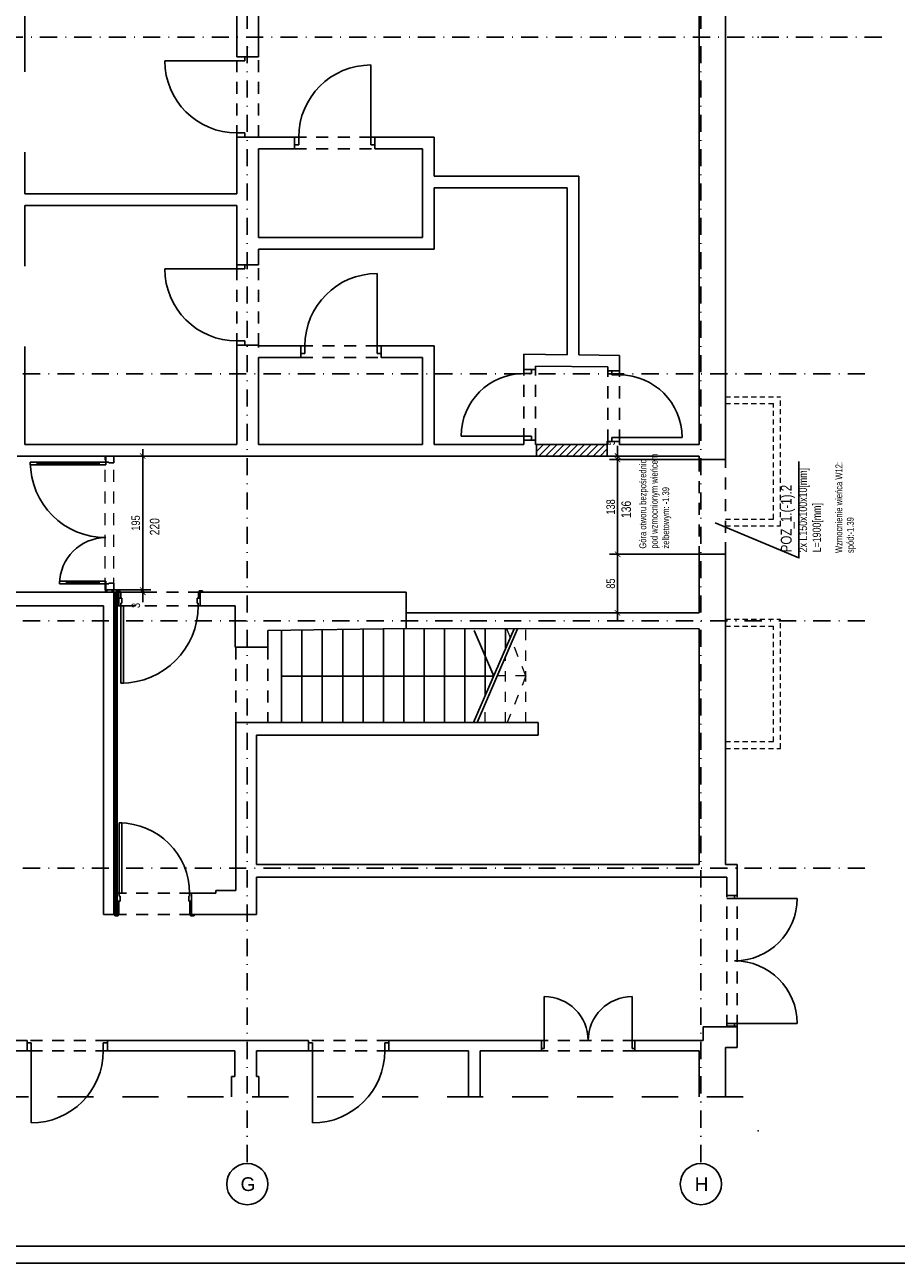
# Model space of a CAD drawing. Header units: metres. Extents: x 164 to 6782, y -994 to 2025.
# Tile 8 of 10: x 4686 to 5954, y -994 to 809. Entities that reach past the tile are written whole.
import ezdxf
from ezdxf.enums import TextEntityAlignment as Align

# ---------------------------------------------------------------- set-up
doc = ezdxf.new("R2010")
doc.units = ezdxf.units.M
doc.header["$LTSCALE"] = 50
doc.header["$MEASUREMENT"] = 0
for name, pattern in [('DASHDOTX2', [1, 0.5, -0.25, 0, -0.25]), ('DO', [1, 0.5, -0.24, 0.02, -0.24]), ('DP', [0.63, 0.35, -0.28]), ('HIDDEN', [0.6, 0.3, -0.3]), ('Przer. długie kreski', [0.25, 0.15, -0.1])]:
    doc.linetypes.add(name, pattern=pattern)
for name, color, linetype in [('A_osie', 5, 'Continuous'), ('A_ściany', 7, 'Continuous'), ('BZ_lpd', 1, 'DP'), ('BZ_osd', 1, 'DO'), ('BZ_ram', 2, 'Continuous'), ('BZ_txc', 1, 'Continuous'), ('BZ_txs', 2, 'Continuous'), ('BZ_wym', 1, 'Continuous'), ('k3_okna', 1, 'Continuous'), ('K3_projektowane nadproza', 150, 'DP'), ('k3_projektowane sciany', 2, 'DP'), ('k3_sciany istn', 1, 'DP')]:
    doc.layers.add(name, color=color, linetype=linetype)
doc.styles.add('BIKTC', font='bikromsw.shx', dxfattribs={"width": 0.8})
doc.styles.add('BIKTS', font='bikromsw.shx', dxfattribs={"width": 0.8})
doc.styles.add('BIKWYM', font='bikromsw.shx', dxfattribs={"width": 0.8})
doc.styles.add('GENERATED_STYLE_2', font='arial.ttf')
doc.dimstyles.new('BZ_KP_50', dxfattribs={"dimscale": 0.5, "dimtxt": 25, "dimasz": 16, "dimexe": 24, "dimexo": 0, "dimgap": 0, "dimtad": 0, "dimdec": 1, "dimrnd": 0.5, "dimzin": 9, "dimdsep": 46, "dimtxsty": 'BIKWYM', "dimblk": 'ARCHTICK', "dimblk1": 'ARCHTICK', "dimblk2": 'WYM-KP', "dimcen": 0, "dimdle": 20, "dimclrd": 256, "dimclre": 256, "dimclrt": 7, "dimadec": 0, "dimazin": 0, "dimtfac": 0.033333, "dimtdec": 1, "dimtmove": 0, "dimatfit": 3, "dimfxl": 1, "dimtvp": 0.8, "dimtfillclr": 256, "dimtolj": 1, "dimarcsym": 0})
pattern_1 = [(45, (-15383.2456, -4509.516), (-5.7024626, 5.7024626), []), (45, (-15377.543, -4509.516), (-5.7024626, 5.7024626), [4.0323, -2.0161])]
pattern_2 = [(45, (-15383.2456, -4509.516), (-4.9497475, 4.9497475), [])]

# ---------------------------------------------------------------- blocks, each defined once
blk = doc.blocks.new('_ArchTick')
at = {"color": 0, "linetype": 'ByBlock', "const_width": 0.15}
blk.add_lwpolyline([(-0.5, -0.5), (0.5, 0.5)], dxfattribs=at)
blk = doc.blocks.new('*D290')
at = {"layer": 'BZ_wym', "lineweight": -2}
for p, q in [((5667.4, 181.3), (5536.5, 181.3)), ((5548.5, 181.3), (5548.5, 196)), ((5548.5, 176.2), (5548.5, 181.3)), ((5667.4, 176.2), (5536.5, 176.2)), ((5548.5, 176.2), (5548.5, 168.2))]:
    blk.add_line(p, q, dxfattribs=at)
at = {"layer": 'DEFPOINTS', "color": 0}
for p in [(5548.5, 181.3), (5667.4, 181.3), (5667.4, 176.2)]:
    blk.add_point(p, dxfattribs=at)
at = {"layer": 'BZ_wym', "lineweight": -2, "xscale": 8, "yscale": 8, "zscale": 8}
for p, rotation in [((5548.5, 181.3), 270), ((5548.5, 176.2), 90)]:
    blk.add_blockref('_ArchTick', p, dxfattribs=dict(at, rotation=rotation))
at = {"layer": 'BZ_wym', "color": 7, "insert": (5538.5, 200.7), "char_height": 12.5, "attachment_point": 5, "rotation": 90, "style": 'BIKWYM'}
blk.add_mtext('\\A1;5', dxfattribs=at)
blk = doc.blocks.new('WYM-KP')
blk.add_hatch(color=256).paths.add_polyline_path([(-3, 0, 1), (3, 0, 1)])
blk.add_circle((0, 0), 3)
blk = doc.blocks.new('*D291')
at = {"layer": 'BZ_wym', "lineweight": -2}
for p, q in [((5548.5, 186.2), (5548.5, 28.2)), ((5667.4, 176.2), (5536.5, 176.2)), ((5667.4, 38.2), (5536.5, 38.2))]:
    blk.add_line(p, q, dxfattribs=at)
at = {"layer": 'DEFPOINTS', "color": 0}
for p in [(5667.4, 176.2), (5548.5, 38.2), (5667.4, 38.2)]:
    blk.add_point(p, dxfattribs=at)
at = {"layer": 'BZ_wym', "lineweight": -2, "xscale": 8, "yscale": 8, "zscale": 8}
for p, rotation in [((5548.5, 176.2), 90), ((5548.5, 38.2), 270)]:
    blk.add_blockref('_ArchTick', p, dxfattribs=dict(at, rotation=rotation))
at = {"layer": 'BZ_wym', "color": 7, "insert": (5538.5, 107.2), "char_height": 12.5, "attachment_point": 5, "rotation": 90, "style": 'BIKWYM'}
blk.add_mtext('\\A1;138', dxfattribs=at)
blk = doc.blocks.new('*D292')
at = {"layer": 'BZ_wym', "lineweight": -2}
for p, q in [((5667.4, 38.2), (5536.5, 38.2)), ((5548.5, 48.2), (5548.5, -57)), ((5667.4, -47), (5536.5, -47))]:
    blk.add_line(p, q, dxfattribs=at)
at = {"layer": 'DEFPOINTS', "color": 0}
for p in [(5667.4, 38.2), (5548.5, -47), (5667.4, -47)]:
    blk.add_point(p, dxfattribs=at)
at = {"layer": 'BZ_wym', "lineweight": -2, "xscale": 8, "yscale": 8, "zscale": 8}
for p, rotation in [((5548.5, 38.2), 90), ((5548.5, -47), 270)]:
    blk.add_blockref('_ArchTick', p, dxfattribs=dict(at, rotation=rotation))
at = {"layer": 'BZ_wym', "color": 7, "insert": (5538.5, -4.4), "char_height": 12.5, "attachment_point": 5, "rotation": 90, "style": 'BIKWYM'}
blk.add_mtext('\\A1;85', dxfattribs=at)
blk = doc.blocks.new('*D293')
at = {"layer": 'BZ_wym', "lineweight": -2}
for p, q in [((4815.5, -13.7), (4869.5, -13.7)), ((4815.5, -17), (4869.5, -17)), ((4857.5, -13.7), (4857.5, -5.7)), ((4857.5, -13.7), (4857.5, -17)), ((4857.5, -17), (4857.5, -31.6))]:
    blk.add_line(p, q, dxfattribs=at)
at = {"layer": 'DEFPOINTS', "color": 0}
for p in [(4815.5, -13.7), (4815.5, -17), (4857.5, -17)]:
    blk.add_point(p, dxfattribs=at)
at = {"layer": 'BZ_wym', "lineweight": -2, "xscale": 8, "yscale": 8, "zscale": 8}
for p, rotation in [((4857.5, -13.7), 270), ((4857.5, -17), 90)]:
    blk.add_blockref('_ArchTick', p, dxfattribs=dict(at, rotation=rotation))
at = {"layer": 'BZ_wym', "color": 7, "insert": (4847.5, -36.3), "char_height": 12.5, "attachment_point": 5, "rotation": 90, "style": 'BIKWYM'}
blk.add_mtext('\\A1;3', dxfattribs=at)
blk = doc.blocks.new('*D294')
at = {"layer": 'BZ_wym', "lineweight": -2}
for p, q in [((4815.5, 181.3), (4869.5, 181.3)), ((4857.5, -23.7), (4857.5, 191.3)), ((4815.5, -13.7), (4869.5, -13.7))]:
    blk.add_line(p, q, dxfattribs=at)
at = {"layer": 'DEFPOINTS', "color": 0}
for p in [(4815.5, 181.3), (4857.5, 181.3), (4815.5, -13.7)]:
    blk.add_point(p, dxfattribs=at)
at = {"layer": 'BZ_wym', "lineweight": -2, "xscale": 8, "yscale": 8, "zscale": 8}
for p, rotation in [((4857.5, 181.3), 90), ((4857.5, -13.7), 270)]:
    blk.add_blockref('_ArchTick', p, dxfattribs=dict(at, rotation=rotation))
at = {"layer": 'BZ_wym', "color": 7, "insert": (4847.5, 83.8), "char_height": 12.5, "attachment_point": 5, "rotation": 90, "style": 'BIKWYM'}
blk.add_mtext('\\A1;195', dxfattribs=at)

msp = doc.modelspace()

# ---------------------------------------------------------------- hatches: boundary and pattern name
at = {"layer": 'k3_projektowane sciany', "linetype": 'Continuous'}
h = msp.add_hatch(dxfattribs=at)
h.set_pattern_fill('BLOCZKI_CERAMICZNE', color=256, scale=100, style=0, pattern_type=2)
h.set_pattern_definition(pattern_2)
h.paths.add_polyline_path([(5430.4, 181.3), (5533.4, 181.3), (5533.4, 198.3), (5430.4, 198.3)])
at = {"layer": 'k3_projektowane sciany', "linetype": 'Continuous', "lineweight": 5}
h = msp.add_hatch(dxfattribs=at)
h.set_pattern_fill('FP_65', color=256, scale=100, style=0, pattern_type=2)
h.set_pattern_definition(pattern_1)
h.paths.add_polyline_path([(4803, -17), (4804.3, -17), (4804.3, -13.7), (4804, -13.7), (4803, -13.7)])
h = msp.add_hatch(dxfattribs=at)
h.set_pattern_fill('FP_65', color=256, scale=100, style=0, pattern_type=2)
h.set_pattern_definition(pattern_1)
h.paths.add_polyline_path([(4804.3, -17), (4805.5, -17), (4805.5, -13.7), (4804.3, -13.7)])
h = msp.add_hatch(dxfattribs=at)
h.set_pattern_fill('FP_65', color=256, scale=100, style=0, pattern_type=2)
h.set_pattern_definition(pattern_1)
h.paths.add_polyline_path([(4813, -17), (4814.3, -17), (4814.3, -13.7), (4813, -13.7)])
h = msp.add_hatch(dxfattribs=at)
h.set_pattern_fill('FP_65', color=256, scale=100, style=0, pattern_type=2)
h.set_pattern_definition(pattern_1)
h.paths.add_polyline_path([(4814.3, -17), (4815.5, -17), (4815.5, -13.7), (4814.3, -13.7)])
at = {"layer": 'k3_sciany istn', "linetype": 'Continuous', "lineweight": 13}
h = msp.add_hatch(dxfattribs=at)
h.set_pattern_fill('FP_65', color=1, scale=100, style=0, pattern_type=2)
h.set_pattern_definition(pattern_1)
h.paths.add_polyline_path([(4815.5, -17), (4815.5, -486.3), (4818, -486.3), (4818, -17)])
at = {"layer": 'k3_sciany istn', "linetype": 'Continuous'}
h = msp.add_hatch(dxfattribs=at)
h.set_pattern_fill('FP_65', color=256, scale=100, style=0, pattern_type=2)
h.set_pattern_definition(pattern_1)
h.paths.add_polyline_path([(4820.5, -486.3), (4820.5, -17), (4818, -17), (4818, -486.3)])
h = msp.add_hatch(dxfattribs=at)
h.set_pattern_fill('BLOCZKI_CERAMICZNE', color=256, scale=100, style=0, pattern_type=2)
h.set_pattern_definition(pattern_2)
h.paths.add_polyline_path([(4820.5, -37), (4823, -37), (4823, -17), (4820.5, -17)])

# ---------------------------------------------------------------- linework, layer by layer
at = {"layer": 'A_osie', "color": 18, "linetype": 'DASHDOTX2', "lineweight": 5}
for p in [(5752.9, 791.2), (5752.9, 791.2), (5752.9, -58.8), (5752.9, -58.8), (5752.9, -801.1), (5752.9, -801.1)]:
    msp.add_point(p, dxfattribs=at)
at = {"layer": 'A_ściany', "color": 1, "linetype": 'Przer. długie kreski', "lineweight": 13}
for p, q in [((5705.4, 267.6), (5785.4, 267.6)), ((5705.4, 257.6), (5775.4, 257.6)), ((5775.4, 89.6), (5775.4, 257.6)), ((5785.4, 79.6), (5785.4, 267.6)), ((5705.4, 89.6), (5775.4, 89.6)), ((5705.4, 79.6), (5785.4, 79.6)), ((5705.4, -56.4), (5785.4, -56.4)), ((5705.4, -66.4), (5775.4, -66.4)), ((5775.4, -234.4), (5775.4, -66.4)), ((5785.4, -244.4), (5785.4, -56.4)), ((5705.4, -234.4), (5775.4, -234.4)), ((5705.4, -244.4), (5785.4, -244.4))]:
    msp.add_line(p, q, dxfattribs=at)
at = {"layer": 'BZ_lpd', "ltscale": 3}
msp.add_line((953.5, -751.7), (5746.9, -751.7), dxfattribs=at)
at = {"layer": 'BZ_osd'}
for p, q in [((5009.7, 978.3), (5009.7, -848.8)), ((5669.7, 978.3), (5669.7, -848.8)), ((5933, 791.2), (864.2, 791.2)), ((5908.3, 301.2), (864.2, 301.2)), ((5908.3, -58.8), (864.2, -58.8)), ((5908.3, -418.8), (864.2, -418.8))]:
    msp.add_line(p, q, dxfattribs=at)
at = {"layer": 'BZ_osd', "color": 7, "linetype": 'Continuous'}
for centre in [(5009.7, -878.8), (5669.7, -878.8)]:
    msp.add_circle(centre, 30, dxfattribs=at)
at = {"layer": 'BZ_ram', "color": 1}
msp.add_lwpolyline([(531.5, -994), (531.5, 1976), (6781.5, 1976), (6781.5, -994)], close=True, dxfattribs=at)
at = {"layer": 'BZ_ram'}
msp.add_lwpolyline([(681.5, -969), (681.5, 1951), (6756.5, 1951), (6756.5, -969)], close=True, dxfattribs=at)
at = {"layer": 'BZ_wym'}
msp.add_lwpolyline([(5812.3, 173.3), (5812.3, 33), (5690.7, 84)], dxfattribs=at)
at = {"layer": 'k3_okna', "linetype": 'Continuous', "lineweight": 5}
msp.add_point((5669.7, 775.8), dxfattribs=at)
msp.add_point((5669.7, 775.8), dxfattribs=at)
at = {"layer": 'K3_projektowane nadproza', "linetype": 'DP'}
msp.add_lwpolyline([(5705.4, 176.2), (5667.4, 176.2), (5667.4, 38.2), (5705.4, 38.2)], close=True, dxfattribs=at)
at = {"layer": 'k3_projektowane sciany', "linetype": 'DP', "lineweight": 5}
for p, q in [((4803, -13.7), (4803, 181.3)), ((4815.5, -13.7), (4815.5, 181.3))]:
    msp.add_line(p, q, dxfattribs=at)
at = {"layer": 'k3_projektowane sciany', "color": 252, "linetype": 'Continuous'}
for p, q in [((4804, 181.3), (4804, 172.5)), ((4815.5, 171.3), (4815.5, 181.3)), ((4694, 172.5), (4704, 172.5)), ((4694, 168.5), (4694, 172.5)), ((4704, 168.5), (4694, 168.5)), ((4704, 170.5), (4704, 172.5)), ((4704, 172.5), (4794, 172.5)), ((4704, 172.5), (4704, 168.5)), ((4794, 170.5), (4704, 170.5)), ((4704, 168.5), (4704, 170.5)), ((4704, 170.5), (4794, 170.5)), ((4704, 170.5), (4794, 170.5)), ((4794, 168.5), (4704, 168.5)), ((4794, 172.5), (4794, 170.5)), ((4794, 168.5), (4794, 172.5)), ((4794, 172.5), (4804, 172.5)), ((4794, 170.5), (4794, 168.5)), ((4804, 168.5), (4794, 168.5)), ((4804, 172.5), (4808, 172.5)), ((4804, 172.5), (4804, 168.5)), ((4808, 172.5), (4808, 171.3)), ((4808, 171.3), (4815.5, 171.3)), ((4746.6, -0.9), (4736.6, -0.9)), ((4736.6, -0.9), (4736.6, -4.9)), ((4736.6, -4.9), (4746.6, -4.9)), ((4794, -0.9), (4746.6, -0.9)), ((4746.6, -0.9), (4746.6, -2.9)), ((4746.6, -4.9), (4746.6, -0.9)), ((4794, -2.9), (4746.6, -2.9)), ((4746.6, -2.9), (4746.6, -4.9)), ((4746.6, -2.9), (4794, -2.9)), ((4746.6, -2.9), (4794, -2.9)), ((4746.6, -4.9), (4794, -4.9)), ((4794, -2.9), (4794, -0.9)), ((4804, -0.9), (4794, -0.9)), ((4794, -0.9), (4794, -4.9)), ((4794, -4.9), (4794, -2.9)), ((4794, -4.9), (4804, -4.9)), ((4804, -4.9), (4804, -0.9)), ((4808, -4.9), (4804, -4.9)), ((4804, -4.9), (4804, -13.7)), ((4804.3, -13.7), (4804, -13.7)), ((4804.3, -13.7), (4804, -13.7)), ((4805.5, -13.7), (4804.3, -13.7)), ((4805.5, -13.7), (4804.3, -13.7)), ((4813, -13.7), (4805.5, -13.7)), ((4815.5, -3.7), (4808, -3.7)), ((4808, -3.7), (4808, -4.9)), ((4814.3, -13.7), (4813, -13.7)), ((4814.3, -13.7), (4813, -13.7)), ((4815.5, -13.7), (4814.3, -13.7)), ((4815.5, -13.7), (4814.3, -13.7)), ((4815.5, -13.7), (4815.5, -3.7))]:
    msp.add_line(p, q, dxfattribs=at)
at = {"layer": 'k3_projektowane sciany', "linetype": 'Continuous', "lineweight": 5}
for p, q in [((4804, -13.7), (4803, -13.7)), ((4804.3, -13.7), (4804.3, -17)), ((4805.5, -13.7), (4805.5, -17)), ((4813, -13.7), (4805.5, -13.7)), ((4813, -17), (4813, -13.7)), ((4814.3, -17), (4814.3, -13.7))]:
    msp.add_line(p, q, dxfattribs=at)
at = {"layer": 'k3_projektowane sciany', "linetype": 'Continuous', "flags": 128}
for points in [[(5533.4, 198.3), (5430.4, 198.3)], [(5430.4, 181.3), (5533.4, 181.3)]]:
    msp.add_lwpolyline(points, dxfattribs=at)
at = {"layer": 'k3_projektowane sciany', "linetype": 'Continuous', "lineweight": 5, "flags": 128}
for points in [[(4803, -13.7), (4803, -17)], [(4804.3, -17), (4803, -17)], [(4805.5, -17), (4804.3, -17)], [(4813, -17), (4805.5, -17)], [(4814.3, -17), (4813, -17)], [(4815.5, -17), (4814.3, -17)], [(4815.5, -17), (4815.5, -13.7)]]:
    msp.add_lwpolyline(points, dxfattribs=at)
at = {"layer": 'k3_projektowane sciany', "color": 252, "linetype": 'Continuous'}
for centre, radius, start, end in [((4804, 172.5), 110, 180, 270), ((4804, -4.9), 67.4, 90, 180)]:
    msp.add_arc(centre, radius, start, end, dxfattribs=at)
at = {"layer": 'k3_sciany istn', "linetype": 'Continuous'}
for p, q in [((4994.7, 762.7), (4994.7, 767.4)), ((4994.7, 762.7), (4994.7, 767.4)), ((4994.7, 762.7), (5006.2, 762.7)), ((5006.2, 762.7), (4994.7, 762.7)), ((4994.7, 762.7), (5006.2, 762.7)), ((5006.2, 762.7), (5026.1, 762.7)), ((5006.2, 756.7), (5006.2, 762.7)), ((5006.2, 762.7), (5026.1, 762.7)), ((5026.1, 762.7), (5026.1, 766.4)), ((5026.1, 762.7), (5026.1, 766.4)), ((4994.7, 756.7), (4889.7, 756.7)), ((4994.7, 756.7), (5006.2, 756.7)), ((5189.5, 645.7), (5189.5, 750.7)), ((5006.2, 651.7), (4994.7, 651.7)), ((4994.7, 651.7), (4994.7, 645.7)), ((5006.2, 645.7), (5006.2, 651.7)), ((4994.7, 645.7), (4994.7, 641)), ((4994.7, 645.7), (5006.2, 645.7)), ((4994.7, 645.7), (5006.2, 645.7)), ((4994.7, 645.7), (5006.2, 645.7)), ((4994.7, 645.7), (4994.7, 641)), ((5006.2, 645.7), (5026.1, 645.7)), ((5006.2, 645.7), (5026.1, 645.7)), ((5078.5, 645.7), (5073.8, 645.7)), ((5078.5, 645.7), (5073.8, 645.7)), ((5078.5, 645.7), (5078.5, 634.2)), ((5084.5, 645.7), (5078.5, 645.7)), ((5078.5, 645.7), (5078.5, 634.2)), ((5078.5, 645.7), (5078.5, 634.2)), ((5078.5, 634.2), (5078.5, 628.7)), ((5078.5, 634.2), (5084.5, 634.2)), ((5078.5, 634.2), (5078.5, 628.7)), ((5084.5, 634.2), (5084.5, 645.7)), ((5195.5, 645.7), (5189.5, 645.7)), ((5189.5, 645.7), (5189.5, 634.2)), ((5189.5, 634.2), (5195.5, 634.2)), ((5195.5, 645.7), (5200.2, 645.7)), ((5195.5, 645.7), (5195.5, 634.2)), ((5195.5, 634.2), (5195.5, 645.7)), ((5195.5, 645.7), (5195.5, 634.2)), ((5195.5, 645.7), (5200.2, 645.7)), ((5195.5, 634.2), (5195.5, 628.7)), ((5195.5, 634.2), (5195.5, 628.7)), ((5078.5, 628.7), (5074.8, 628.7)), ((5078.5, 628.7), (5074.8, 628.7)), ((5195.5, 628.7), (5199.2, 628.7)), ((5195.5, 628.7), (5199.2, 628.7)), ((4994.7, 453.8), (4889.7, 453.8)), ((4994.7, 459.8), (4994.7, 464.5)), ((4994.7, 459.8), (4994.7, 464.5)), ((4994.7, 459.8), (5006.2, 459.8)), ((4994.7, 459.8), (4994.7, 453.8)), ((5006.2, 459.8), (4994.7, 459.8)), ((4994.7, 459.8), (5006.2, 459.8)), ((4994.7, 453.8), (5006.2, 453.8)), ((5006.2, 459.8), (5026.1, 459.8)), ((5006.2, 453.8), (5006.2, 459.8)), ((5006.2, 459.8), (5026.1, 459.8)), ((5026.1, 459.8), (5026.1, 463.5)), ((5026.1, 459.8), (5026.1, 463.5)), ((5198.5, 341.9), (5198.5, 446.9)), ((5006.2, 348.8), (4994.7, 348.8)), ((4994.7, 348.8), (4994.7, 342.8)), ((4994.7, 342.8), (4994.7, 338.1)), ((4994.7, 342.8), (5006.2, 342.8)), ((4994.7, 342.8), (5006.2, 342.8)), ((4994.7, 342.8), (5006.2, 342.8)), ((4994.7, 342.8), (4994.7, 338.1)), ((5006.2, 342.8), (5006.2, 348.8)), ((5006.2, 342.8), (5026.1, 342.8)), ((5006.2, 342.8), (5026.1, 342.8)), ((5026.1, 342.8), (5026.1, 339.1)), ((5026.1, 342.8), (5026.1, 339.1)), ((5087.5, 341.9), (5082.8, 341.9)), ((5087.5, 341.9), (5082.8, 341.9)), ((5087.5, 324.9), (5083.8, 324.9)), ((5087.5, 324.9), (5083.8, 324.9)), ((5087.5, 341.9), (5087.5, 330.4)), ((5093.5, 341.9), (5087.5, 341.9)), ((5087.5, 341.9), (5087.5, 330.4)), ((5087.5, 341.9), (5087.5, 330.4)), ((5087.5, 330.4), (5087.5, 324.9)), ((5087.5, 330.4), (5093.5, 330.4)), ((5087.5, 330.4), (5087.5, 324.9)), ((5093.5, 330.4), (5093.5, 341.9)), ((5204.5, 341.9), (5198.5, 341.9)), ((5198.5, 341.9), (5198.5, 330.4)), ((5198.5, 330.4), (5204.5, 330.4)), ((5204.5, 341.9), (5209.2, 341.9)), ((5204.5, 341.9), (5204.5, 330.4)), ((5204.5, 330.4), (5204.5, 341.9)), ((5204.5, 341.9), (5204.5, 330.4)), ((5204.5, 341.9), (5209.2, 341.9)), ((5204.5, 330.4), (5204.5, 324.9)), ((5204.5, 330.4), (5204.5, 324.9)), ((5204.5, 324.9), (5208.2, 324.9)), ((5204.5, 324.9), (5208.2, 324.9)), ((5411.9, 307.3), (5411.9, 312)), ((5411.9, 307.3), (5411.9, 312)), ((5411.9, 307.3), (5423.4, 307.3)), ((5411.9, 301.3), (5411.9, 307.3)), ((5411.9, 307.3), (5423.4, 307.3)), ((5411.9, 307.3), (5423.4, 307.3)), ((5423.4, 307.3), (5428.9, 307.3)), ((5423.4, 307.3), (5423.4, 301.3)), ((5423.4, 307.3), (5428.9, 307.3)), ((5428.9, 307.3), (5428.9, 311)), ((5428.9, 307.3), (5428.9, 311)), ((5534.4, 305.3), (5534.4, 309)), ((5534.4, 305.3), (5534.4, 309)), ((5551.4, 305.3), (5551.4, 310)), ((5551.4, 305.3), (5551.4, 310)), ((5423.4, 301.3), (5411.9, 301.3)), ((5539.9, 305.3), (5534.4, 305.3)), ((5539.9, 305.3), (5534.4, 305.3)), ((5551.4, 305.3), (5539.9, 305.3)), ((5539.9, 305.3), (5539.9, 299.3)), ((5551.4, 305.3), (5539.9, 305.3)), ((5551.4, 305.3), (5539.9, 305.3)), ((5539.9, 299.3), (5551.4, 299.3)), ((5551.4, 299.3), (5551.4, 305.3)), ((5411.9, 210.3), (5320.9, 210.3)), ((5411.9, 204.3), (5411.9, 210.3)), ((5411.9, 210.3), (5423.4, 210.3)), ((5411.9, 204.3), (5411.9, 199.6)), ((5411.9, 204.3), (5423.4, 204.3)), ((5423.4, 204.3), (5411.9, 204.3)), ((5411.9, 204.3), (5423.4, 204.3)), ((5411.9, 204.3), (5411.9, 199.6)), ((5423.4, 210.3), (5423.4, 204.3)), ((5423.4, 204.3), (5428.9, 204.3)), ((5423.4, 204.3), (5428.9, 204.3)), ((5428.9, 204.3), (5428.9, 200.6)), ((5428.9, 204.3), (5428.9, 200.6)), ((5534.4, 202.3), (5534.4, 198.6)), ((5539.9, 202.3), (5534.4, 202.3)), ((5539.9, 202.3), (5534.4, 202.3)), ((5534.4, 202.3), (5534.4, 198.6)), ((5551.4, 208.3), (5539.9, 208.3)), ((5539.9, 208.3), (5539.9, 202.3)), ((5551.4, 202.3), (5539.9, 202.3)), ((5539.9, 202.3), (5551.4, 202.3)), ((5551.4, 202.3), (5539.9, 202.3)), ((5551.4, 202.3), (5551.4, 208.3)), ((5551.4, 208.3), (5642.4, 208.3)), ((5551.4, 202.3), (5551.4, 197.6)), ((5551.4, 202.3), (5551.4, 197.6)), ((5430.4, 198.3), (5430.4, 181.3)), ((5533.4, 198.3), (5533.4, 181.3)), ((5667.4, 176.2), (5705.4, 176.2)), ((5667.4, 38.2), (5705.4, 38.2)), ((5705.4, -413.3), (5705.4, 38.2)), ((4819.3, -17), (4819.3, -15.1)), ((4819.3, -15.1), (4824.3, -15.1)), ((4823, -17), (4819.3, -17)), ((4824.3, -17), (4819.3, -17)), ((4823, -17), (4819.3, -17)), ((4823, -25.5), (4823, -17)), ((4823, -25.5), (4823, -17)), ((4823, -17), (4825.5, -17)), ((4823, -25.5), (4823, -17)), ((4824.3, -15.1), (4824.3, -17)), ((4825.5, -17), (4825.5, -25.5)), ((4938.5, -25.5), (4938.5, -17)), ((4938.5, -17), (4941, -17)), ((4939.7, -15.1), (4944.7, -15.1)), ((4939.7, -17), (4939.7, -15.1)), ((4944.7, -17), (4939.7, -17)), ((4941, -17), (4944.7, -17)), ((4941, -25.5), (4941, -17)), ((4941, -17), (4941, -25.5)), ((4941, -25.5), (4941, -17)), ((4941, -17), (4944.7, -17)), ((4944.7, -15.1), (4944.7, -17)), ((4823, -37), (4823, -25.5)), ((4825.5, -25.5), (4823, -25.5)), ((4823, -25.5), (4823, -37)), ((4827, -25.5), (4823, -25.5)), ((4823, -37), (4823, -25.5)), ((4825.8, -37), (4825.8, -33)), ((4825.8, -33), (4827, -33)), ((4827, -33), (4827, -25.5)), ((4937, -25.5), (4937, -33)), ((4941, -25.5), (4937, -25.5)), ((4937, -33), (4938.2, -33)), ((4938.2, -33), (4938.2, -37)), ((4941, -25.5), (4938.5, -25.5)), ((4941, -37), (4941, -25.5)), ((4941, -37), (4941, -25.5)), ((4941, -37), (4941, -25.5)), ((4823, -37), (4825.8, -37)), ((4825.8, -149.4), (4825.8, -37)), ((4825.8, -37), (4829.8, -37)), ((4829.8, -37), (4829.8, -149.4)), ((4938.2, -37), (4941, -37)), ((5089.2, -206.8), (5089.2, -71.9)), ((5118.8, -206.8), (5118.8, -71.5)), ((5148.5, -206.8), (5148.5, -71.1)), ((5178.1, -206.8), (5178.1, -70.7)), ((5207.7, -206.8), (5207.7, -70.4)), ((5237.3, -206.8), (5237.3, -70)), ((5266.9, -206.8), (5266.9, -70)), ((5296.5, -206.8), (5296.5, -70)), ((5326.2, -206.8), (5326.2, -70.1)), ((5339, -206.8), (5397.9, -70.1)), ((5344, -206.8), (5402.9, -70.1)), ((5355.8, -167.8), (5355.8, -70.1)), ((5385.4, -99.1), (5385.4, -70.1)), ((5059.6, -206.8), (5059.6, -72.2)), ((5368.2, -139), (5339.6, -72.6)), ((5059.6, -139), (5368.2, -139)), ((4829.8, -149.4), (4825.8, -149.4)), ((4823.3, -352.9), (4823.3, -455.3)), ((4827.3, -352.9), (4823.3, -352.9)), ((4827.3, -455.3), (4827.3, -352.9)), ((5722.3, -458.7), (5722.3, -413.3)), ((5023.1, -431.7), (5707.3, -431.7)), ((4820.5, -455.3), (4820.5, -466.8)), ((4820.5, -466.8), (4820.5, -455.3)), ((4820.5, -455.3), (4823.3, -455.3)), ((4820.5, -455.3), (4820.5, -466.8)), ((4820.5, -466.8), (4820.5, -486.3)), ((4820.5, -466.8), (4820.5, -486.3)), ((4823, -466.8), (4820.5, -466.8)), ((4824.5, -466.8), (4820.5, -466.8)), ((4820.5, -466.8), (4820.5, -486.3)), ((4823, -486.3), (4823, -466.8)), ((4823.3, -455.3), (4823.3, -459.3)), ((4823.3, -455.3), (4827.3, -455.3)), ((4823.3, -459.3), (4824.5, -459.3)), ((4824.5, -459.3), (4824.5, -466.8)), ((4924.5, -466.8), (4924.5, -459.3)), ((4924.5, -459.3), (4925.7, -459.3)), ((4928.5, -466.8), (4924.5, -466.8)), ((4925.7, -459.3), (4925.7, -455.3)), ((4925.7, -455.3), (4928.5, -455.3)), ((4926, -466.8), (4926, -486.3)), ((4928.5, -466.8), (4926, -466.8)), ((4928.5, -455.3), (4928.5, -466.8)), ((4928.5, -455.3), (4928.5, -466.8)), ((4928.5, -455.3), (4928.5, -466.8)), ((4928.5, -466.8), (4928.5, -486.3)), ((4928.5, -486.3), (4928.5, -466.8)), ((4928.5, -466.8), (4928.5, -486.3)), ((5707.3, -458.7), (5707.3, -455)), ((5707.3, -458.7), (5707.3, -455)), ((5707.3, -458.7), (5718.8, -458.7)), ((5718.8, -458.7), (5707.3, -458.7)), ((5707.3, -458.7), (5718.8, -458.7)), ((5707.3, -462.7), (5718.8, -462.7)), ((5718.8, -458.7), (5722.3, -458.7)), ((5718.8, -462.7), (5718.8, -458.7)), ((5718.8, -458.7), (5722.3, -458.7)), ((5718.8, -462.7), (5809.8, -462.7)), ((5722.3, -458.7), (5722.3, -455)), ((5722.3, -458.7), (5722.3, -455)), ((4820.5, -486.3), (4816.8, -486.3)), ((4821.8, -486.3), (4816.8, -486.3)), ((4816.8, -486.3), (4816.8, -488.2)), ((4820.5, -486.3), (4816.8, -486.3)), ((4820.5, -486.3), (4823, -486.3)), ((4821.8, -488.2), (4821.8, -486.3)), ((4926, -486.3), (4928.5, -486.3)), ((4932.2, -486.3), (4927.2, -486.3)), ((4927.2, -486.3), (4927.2, -488.2)), ((4928.5, -486.3), (4932.2, -486.3)), ((4928.5, -486.3), (4932.2, -486.3)), ((4932.2, -488.2), (4932.2, -486.3)), ((4816.8, -488.2), (4821.8, -488.2)), ((4927.2, -488.2), (4932.2, -488.2)), ((5441.7, -669.7), (5441.7, -605.7)), ((5569.7, -669.7), (5569.7, -605.7)), ((5718.8, -644.7), (5707.3, -644.7)), ((5707.3, -644.7), (5707.3, -648.7)), ((5707.3, -648.7), (5707.3, -649.8)), ((5707.3, -648.7), (5718.8, -648.7)), ((5707.3, -648.7), (5718.8, -648.7)), ((5707.3, -648.7), (5718.8, -648.7)), ((5707.3, -648.7), (5707.3, -649.8)), ((5718.8, -648.7), (5718.8, -644.7)), ((5718.8, -644.7), (5809.8, -644.7)), ((5718.8, -648.7), (5722.3, -648.7)), ((5718.8, -648.7), (5722.3, -648.7)), ((4689.2, -669.7), (3418.7, -669.7)), ((4689.2, -684.7), (4684.5, -684.7)), ((4689.2, -684.7), (4684.5, -684.7)), ((4689.2, -669.7), (4685.5, -669.7)), ((4689.2, -669.7), (4685.5, -669.7)), ((4689.2, -673.2), (4689.2, -669.7)), ((4689.2, -673.2), (4689.2, -669.7)), ((4689.2, -684.7), (4689.2, -673.2)), ((4695.2, -673.2), (4689.2, -673.2)), ((4689.2, -673.2), (4689.2, -684.7)), ((4689.2, -684.7), (4689.2, -673.2)), ((4689.2, -684.7), (4695.2, -684.7)), ((4695.2, -684.7), (4695.2, -673.2)), ((4695.2, -684.7), (4695.2, -789.7)), ((4806.2, -673.2), (4800.2, -673.2)), ((4800.2, -673.2), (4800.2, -684.7)), ((4800.2, -684.7), (4806.2, -684.7)), ((4806.2, -669.7), (4809.9, -669.7)), ((4806.2, -673.2), (4806.2, -669.7)), ((4806.2, -673.2), (4806.2, -669.7)), ((4806.2, -669.7), (4809.9, -669.7)), ((4806.2, -684.7), (4806.2, -673.2)), ((4806.2, -684.7), (4806.2, -673.2)), ((4806.2, -684.7), (4806.2, -673.2)), ((4806.2, -684.7), (4810.9, -684.7)), ((4806.2, -684.7), (4810.9, -684.7)), ((5098.7, -684.7), (5094, -684.7)), ((5098.7, -684.7), (5094, -684.7)), ((5098.7, -669.7), (5095, -669.7)), ((5098.7, -669.7), (5095, -669.7)), ((5098.7, -673.2), (5098.7, -669.7)), ((5098.7, -673.2), (5098.7, -669.7)), ((5098.7, -684.7), (5098.7, -673.2)), ((5104.7, -673.2), (5098.7, -673.2)), ((5098.7, -673.2), (5098.7, -684.7)), ((5098.7, -684.7), (5098.7, -673.2)), ((5098.7, -684.7), (5104.7, -684.7)), ((5104.7, -684.7), (5104.7, -673.2)), ((5104.7, -684.7), (5104.7, -789.7)), ((5215.7, -673.2), (5209.7, -673.2)), ((5209.7, -673.2), (5209.7, -684.7)), ((5209.7, -684.7), (5215.7, -684.7)), ((5215.7, -669.7), (5219.4, -669.7)), ((5215.7, -673.2), (5215.7, -669.7)), ((5215.7, -673.2), (5215.7, -669.7)), ((5215.7, -669.7), (5219.4, -669.7)), ((5215.7, -684.7), (5215.7, -673.2)), ((5215.7, -684.7), (5215.7, -673.2)), ((5215.7, -684.7), (5215.7, -673.2)), ((5215.7, -684.7), (5220.4, -684.7)), ((5215.7, -684.7), (5220.4, -684.7)), ((5437.7, -669.7), (5434, -669.7)), ((5437.7, -669.7), (5434, -669.7)), ((5437.7, -684.7), (5434, -684.7)), ((5437.7, -684.7), (5434, -684.7)), ((5437.7, -669.7), (5437.7, -681.2)), ((5437.7, -669.7), (5441.7, -669.7)), ((5437.7, -681.2), (5437.7, -669.7)), ((5437.7, -669.7), (5437.7, -681.2)), ((5437.7, -681.2), (5437.7, -684.7)), ((5441.7, -681.2), (5437.7, -681.2)), ((5437.7, -681.2), (5437.7, -684.7)), ((5441.7, -669.7), (5441.7, -681.2)), ((5569.7, -681.2), (5569.7, -669.7)), ((5569.7, -669.7), (5573.7, -669.7)), ((5573.7, -681.2), (5569.7, -681.2)), ((5573.7, -669.7), (5577.4, -669.7)), ((5573.7, -669.7), (5573.7, -681.2)), ((5573.7, -669.7), (5573.7, -681.2)), ((5573.7, -669.7), (5573.7, -681.2)), ((5573.7, -669.7), (5577.4, -669.7)), ((5573.7, -681.2), (5573.7, -684.7)), ((5573.7, -681.2), (5573.7, -684.7)), ((5573.7, -684.7), (5577.4, -684.7)), ((5573.7, -684.7), (5577.4, -684.7))]:
    msp.add_line(p, q, dxfattribs=at)
at = {"layer": 'k3_sciany istn', "linetype": 'DP'}
for p, q in [((4994.7, 645.7), (4994.7, 762.7)), ((5026.1, 645.7), (5026.1, 762.7)), ((5078.5, 645.7), (5195.5, 645.7)), ((5078.5, 628.7), (5195.5, 628.7)), ((4994.7, 342.8), (4994.7, 459.8)), ((5026.1, 342.8), (5026.1, 459.8)), ((5087.5, 341.9), (5204.5, 341.9)), ((5087.5, 324.9), (5204.5, 324.9)), ((5411.9, 204.3), (5411.9, 307.3)), ((5411.9, 204.3), (5411.9, 307.3)), ((5428.9, 204.3), (5428.9, 307.3)), ((5428.9, 204.3), (5428.9, 307.3)), ((5534.4, 202.3), (5534.4, 305.3)), ((5534.4, 202.3), (5534.4, 305.3)), ((5551.4, 202.3), (5551.4, 305.3)), ((5551.4, 202.3), (5551.4, 305.3)), ((4941, -17), (4823, -17)), ((4941, -37), (4823, -37)), ((4993.1, -97.2), (4993.1, -206.8)), ((5039.6, -97.2), (5039.6, -206.8)), ((4928.5, -455.3), (4820.5, -455.3)), ((5707.3, -649.8), (5707.3, -458.7)), ((5722.3, -649.8), (5722.3, -458.7)), ((4928.5, -486.3), (4820.5, -486.3)), ((4806.2, -669.7), (4689.2, -669.7)), ((4806.2, -684.7), (4689.2, -684.7)), ((5215.7, -669.7), (5098.7, -669.7)), ((5215.7, -684.7), (5098.7, -684.7)), ((5573.7, -669.7), (5437.7, -669.7)), ((5573.7, -684.7), (5437.7, -684.7))]:
    msp.add_line(p, q, dxfattribs=at)
at = {"layer": 'k3_sciany istn', "color": 30, "linetype": 'Continuous', "lineweight": 13}
msp.add_line((4804, -13.7), (4815.5, -13.7), dxfattribs=at)
at = {"layer": 'k3_sciany istn', "color": 1, "linetype": 'Continuous', "lineweight": 13}
for p, q in [((4818, -486.3), (4818, -17)), ((4818, -17), (4818, -486.3))]:
    msp.add_line(p, q, dxfattribs=at)
at = {"layer": 'k3_sciany istn', "color": 1, "linetype": 'HIDDEN', "lineweight": 13}
for p, q in [((5415, -138.9), (5387.5, -70.1)), ((5415, -206.8), (5415, -70.2)), ((5385.4, -206.8), (5385.4, -110.7)), ((5415, -138.9), (5373.2, -138.9)), ((5415, -138.9), (5387.9, -206.8)), ((5355.8, -206.8), (5355.8, -179.5))]:
    msp.add_line(p, q, dxfattribs=at)
at = {"layer": 'k3_sciany istn', "linetype": 'Continuous', "flags": 128}
for points in [[(5705.4, 176.2), (5705.4, 879.3)], [(4685.9, 740.7), (4685.9, 839.3)], [(4994.7, 839.3), (4994.7, 762.7)], [(5026.1, 762.7), (5026.1, 839.3)], [(5667.4, 839.3), (5667.4, 198.3)], [(4994.7, 645.7), (4994.7, 563.3)], [(5078.5, 645.7), (5026.1, 645.7)], [(5281.5, 645.7), (5195.5, 645.7)], [(5281.5, 588.7), (5281.5, 645.7)], [(4685.9, 563.3), (4685.9, 623.7)], [(5026.1, 499.7), (5026.1, 628.7)], [(5026.1, 628.7), (5078.5, 628.7)], [(5195.5, 628.7), (5264.5, 628.7)], [(5264.5, 628.7), (5264.5, 499.7)], [(5492, 588.7), (5281.5, 588.7)], [(5492, 328.6), (5492, 588.7)], [(5281.5, 571.7), (5475, 571.7)], [(5281.5, 482.7), (5281.5, 571.7)], [(5475, 571.7), (5475, 328.8)], [(4685.9, 457.7), (4685.9, 546.3)], [(4994.7, 546.3), (4994.7, 459.8)], [(5264.5, 499.7), (5026.1, 499.7)], [(5026.1, 459.8), (5026.1, 482.7)], [(5026.1, 482.7), (5281.5, 482.7)], [(4994.7, 342.8), (4994.7, 198.3)], [(5026.1, 341.9), (5026.1, 342.8)], [(4685.9, 198.3), (4685.9, 340.7)], [(5087.5, 341.9), (5026.1, 341.9)], [(5026.1, 198.3), (5026.1, 324.9)], [(5026.1, 324.9), (5087.5, 324.9)], [(5281.5, 341.9), (5204.5, 341.9)], [(5204.5, 324.9), (5264.5, 324.9)], [(5264.5, 324.9), (5264.5, 198.3)], [(5281.5, 198.3), (5281.5, 341.9)], [(5411.9, 329.5), (5411.9, 307.3)], [(5475, 328.8), (5411.9, 329.5)], [(5551.4, 327.8), (5492, 328.6)], [(5551.4, 305.3), (5551.4, 327.8)], [(5428.9, 307.3), (5428.9, 312.3)], [(5428.9, 312.3), (5534.4, 311)], [(5534.4, 311), (5534.4, 305.3)], [(5411.9, 204.3), (5411.9, 198.3)], [(5428.9, 198.3), (5428.9, 204.3)], [(5534.4, 202.3), (5534.4, 198.3)], [(5551.4, 198.3), (5551.4, 202.3)], [(4674.9, 181.3), (5430.4, 181.3)], [(4994.7, 198.3), (4685.9, 198.3)], [(5264.5, 198.3), (5026.1, 198.3)], [(5411.9, 198.3), (5281.5, 198.3)], [(5430.4, 198.3), (5428.9, 198.3)], [(5430.4, 198.3), (5430.4, 181.3)], [(5533.4, 181.3), (5533.4, 198.3)], [(5534.4, 198.3), (5533.4, 198.3)], [(5533.4, 181.3), (5667.4, 181.3)], [(5667.4, 198.3), (5551.4, 198.3)], [(5667.4, 181.3), (5667.4, 176.2)], [(5667.4, 38.2), (5667.4, -47)], [(4815.5, -17), (3829, -17)], [(4815.5, -486.3), (4815.5, -17)], [(4818, -17), (4815.5, -17)], [(4815.5, -17), (4815.5, -486.3)], [(4820.5, -17), (4818, -17)], [(4820.5, -486.3), (4820.5, -17)], [(4823, -17), (4820.5, -17)], [(4820.5, -17), (4820.5, -37)], [(4823, -37), (4823, -17)], [(4992.1, -17), (4941, -17)], [(5039.6, -17), (4992.1, -17)], [(5241.1, -17), (5039.6, -17)], [(5241.1, -70), (5241.1, -17)], [(3829, -37), (4800.5, -37)], [(4800.5, -37), (4800.5, -486.3)], [(4820.5, -37), (4823, -37)], [(4941, -37), (4992.1, -37)], [(4992.1, -37), (4992.1, -97.2)], [(5667.4, -47), (5241.1, -47)], [(5241.1, -47), (5241.1, -70)], [(5039.6, -72.5), (5241.1, -70)], [(5241.1, -70), (5667.4, -70.4)], [(5667.4, -70.4), (5667.4, -413.3)], [(5039.6, -97.2), (5039.6, -72.5)], [(4992.1, -97.2), (5039.6, -97.2)], [(5433, -206.8), (4993.1, -206.8)], [(4993.1, -206.8), (4993.1, -225.2)], [(5433, -225.2), (5433, -206.8)], [(4993.1, -225.2), (4993.1, -413.3)], [(5023.1, -225.2), (5433, -225.2)], [(5023.1, -413.3), (5023.1, -225.2)], [(4993.1, -413.3), (4993.1, -431.7)], [(5667.4, -413.3), (5023.1, -413.3)], [(5722.3, -413.3), (5705.4, -413.3)], [(4993.1, -431.7), (4993.1, -451.3)], [(5023.1, -486.3), (5023.1, -431.7)], [(5707.3, -431.7), (5707.3, -458.7)], [(4963.8, -455.3), (4928.5, -455.3)], [(4993.1, -451.3), (4963.8, -451.3)], [(4963.8, -451.3), (4963.8, -455.3)], [(4800.5, -486.3), (4815.5, -486.3)], [(4818, -486.3), (4815.5, -486.3)], [(4820.5, -486.3), (4818, -486.3)], [(4928.5, -486.3), (4963.8, -486.3)], [(4963.8, -486.3), (5023.1, -486.3)], [(5707.3, -648.7), (5707.3, -649.8)], [(5722.3, -649.8), (5722.3, -648.7)], [(5707.3, -649.8), (5673.1, -649.8)], [(5673.1, -649.8), (5673.1, -669.7)], [(5707.3, -649.8), (5722.3, -649.8)], [(5722.3, -649.8), (5707.3, -649.8)], [(5722.3, -680), (5722.3, -649.8)], [(4366.1, -684.7), (4689.2, -684.7)], [(5098.7, -669.7), (4806.2, -669.7)], [(4806.2, -684.7), (4991.7, -684.7)], [(4991.7, -684.7), (4991.7, -722.3)], [(5023.1, -684.7), (5098.7, -684.7)], [(5023.1, -722.3), (5023.1, -684.7)], [(5437.7, -669.7), (5215.7, -669.7)], [(5215.7, -684.7), (5331.7, -684.7)], [(5331.7, -684.7), (5331.7, -751.7)], [(5348.7, -684.7), (5437.7, -684.7)], [(5348.7, -751.7), (5348.7, -684.7)], [(5673.1, -669.7), (5573.7, -669.7)], [(5573.7, -669.7), (5573.7, -684.7)], [(5573.7, -684.7), (5667.4, -684.7)], [(5667.4, -684.7), (5667.4, -713)], [(5705.4, -713), (5705.4, -680)], [(5705.4, -680), (5722.3, -680)], [(5667.4, -713), (5667.4, -751.7)], [(5705.4, -751.7), (5705.4, -713)], [(4991.7, -722.3), (4986.7, -722.3)], [(4986.7, -722.3), (4986.7, -751.7)], [(5026.7, -722.3), (5023.1, -722.3)], [(5026.7, -751.7), (5026.7, -722.3)]]:
    msp.add_lwpolyline(points, dxfattribs=at)
at = {"layer": 'k3_sciany istn', "linetype": 'ByBlock'}
for points in [[(4685.9, 563.3), (4994.7, 563.3)], [(4685.9, 546.3), (4994.7, 546.3)]]:
    msp.add_lwpolyline(points, dxfattribs=at)
at = {"layer": 'k3_sciany istn', "linetype": 'Continuous'}
for centre, radius, start, end in [((4994.7, 756.7), 105, 180, 270), ((5189.5, 645.7), 105, 90, 180), ((4994.7, 453.8), 105, 180, 270), ((5198.5, 341.9), 105, 90, 180), ((5411.9, 210.3), 91, 90, 180), ((5551.4, 208.3), 91, 0, 90), ((4825.8, -37), 112.4, 270, 0), ((4823.3, -455.3), 102.4, 0, 90), ((5718.8, -462.7), 91, 270, 0), ((5718.8, -644.7), 91, 0, 90), ((5441.7, -669.7), 64, 0, 90), ((5569.7, -669.7), 64, 90, 180), ((4695.2, -684.7), 105, 270, 0), ((5104.7, -684.7), 105, 270, 0)]:
    msp.add_arc(centre, radius, start, end, dxfattribs=at)
msp.add_point((5009.7, 775.8), dxfattribs=at)
msp.add_point((5009.7, 775.8), dxfattribs=at)

# ---------------------------------------------------------------- texts
at = {"layer": 'BZ_osd', "color": 7, "linetype": 'Continuous', "style": 'GENERATED_STYLE_2'}
for tag, p in [('G', (5010.7, -878.8)), ('H', (5670.7, -878.8))]:
    msp.add_attdef(tag, text='C', height=20, dxfattribs=at).set_placement(p, align=Align.MIDDLE_CENTER)
at = {"layer": 'BZ_txc', "char_height": 10, "attachment_point": 1, "rotation": 90, "style": 'BIKTC'}
for s, insert, width in [('Góra otworu bezpośrednio pod wzmocnionym wieńcem żelbetowym: -1.39', (5580.2, 46.5), 134.588), ('Wzmocnienie wieńca W12: spód:-1.39', (5865.5, 40.1), 163.755)]:
    msp.add_mtext(s, dxfattribs=dict(at, insert=insert, width=width))
at = {"layer": 'BZ_txs', "style": 'BIKTS', "width": 0.8}
for s, p in [('136', (5568, 91.1)), ('220', (4881.9, 65.9))]:
    msp.add_text(s, height=14, rotation=90, dxfattribs=at).set_placement(p)
at = {"layer": 'BZ_txs', "insert": (5786, 41.1), "char_height": 15.75, "width": 244.338, "attachment_point": 1, "rotation": 90, "style": 'BIKTS'}
msp.add_mtext('POZ_1.(-1).2^J{\\H0.7619x;2x L150x100x10[mm]^JL=1900[mm]}', dxfattribs=at)

# ---------------------------------------------------------------- dimensions: what is measured, and where the dimension line sits
at = {"layer": 'BZ_wym'}
for base, p1, p2, picture, middle in [((5548.5, 181.3), (5667.4, 176.2), (5667.4, 181.3), '*D290', (5538.5, 200.7)), ((4857.5, 181.3), (4815.5, -13.7), (4815.5, 181.3), '*D294', (4847.5, 83.8)), ((5548.5, 38.2), (5667.4, 176.2), (5667.4, 38.2), '*D291', (5538.5, 107.2)), ((5548.5, -47), (5667.4, 38.2), (5667.4, -47), '*D292', (5538.5, -4.4)), ((4857.5, -17), (4815.5, -13.7), (4815.5, -17), '*D293', (4847.5, -36.3))]:
    dim = msp.add_linear_dim(base=base, p1=p1, p2=p2, angle=90, dimstyle='BZ_KP_50', override={"dimdec": 0, "dimrnd": 1, "dimatfit": 1}, dxfattribs=at)
    dim.commit()
    dim.dimension.update_dxf_attribs({"geometry": picture, "text_midpoint": middle})

doc.saveas('drawing.dxf')
